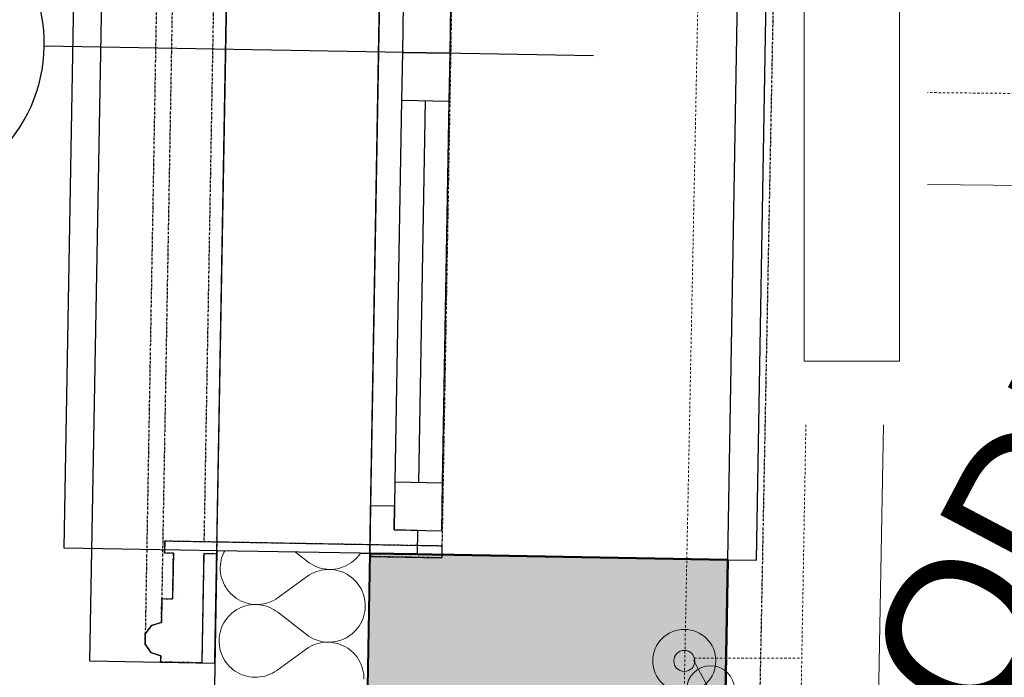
# Model space of a CAD drawing. Header units: millimetres. Extents: x -25972 to 4516, y -2839 to 20217.
# Tile 32 of 114: x -20746 to -19715, y 6111 to 6799. Entities that reach past the tile are written whole.
import ezdxf

# ---------------------------------------------------------------- set-up
doc = ezdxf.new("R2010")
doc.units = ezdxf.units.MM
doc.header["$MEASUREMENT"] = 0
for name, pattern in [('Wipeout_Contour', [1000, 0, -1000]), ('Čerchovaná M', [4.5, 2.5, -0.85, 0.3, -0.85]), ('Čerchovaná S', [3.5, 1.5, -0.85, 0.3, -0.85]), ('Čárkovaná M', [4.5, 2.5, -2])]:
    doc.linetypes.add(name, pattern=pattern)
for name, color, linetype in [('7._POHLED ZÁPADNÍ_1_3D prvky fasada nove', 7, 'Continuous'), ('7._POHLED ZÁPADNÍ_1_Anotace - SP', 7, 'Continuous'), ('7._POHLED ZÁPADNÍ_1_Konstrukce - nosné', 7, 'Continuous'), ('7._POHLED ZÁPADNÍ_1_Nové_3D prvky fasada nove', 7, 'Continuous'), ('7._POHLED ZÁPADNÍ_1_Nové_Konstrukce - nosné', 7, 'Continuous'), ('7._POHLED ZÁPADNÍ_1_Nové_Kresby a obrázky', 7, 'Continuous'), ('7._POHLED ZÁPADNÍ_1_Nové_Otvory – Okna', 7, 'Continuous'), ('7._POHLED ZÁPADNÍ_1_Nové_Otvory – Značky oken', 7, 'Continuous'), ('7._POHLED ZÁPADNÍ_1_Nové_Výplně – Řezové', 7, 'Continuous'), ('7._POHLED ZÁPADNÍ_1_TZB - kanalizace', 7, 'Continuous'), ('7._POHLED ZÁPADNÍ_1_TZB - voda', 7, 'Continuous'), ('7._POHLED ZÁPADNÍ_1_TZB - ZTI', 7, 'Continuous'), ('7._POHLED ZÁPADNÍ_1_Výplně – Řezové', 7, 'Continuous')]:
    doc.layers.add(name, color=color, linetype=linetype)
doc.styles.add('GENEROVANÝ_STYL_1', font='txt')

# ---------------------------------------------------------------- blocks, each defined once
blk = doc.blocks.new('*X31', base_point=(-26739.8, -6860.8))
at = {"layer": '7._POHLED ZÁPADNÍ_1_Nové_Výplně – Řezové', "color": 21, "linetype": 'Continuous', "lineweight": 20, "true_color": 0xffaaaa}
for p, q in [((-20533.1, 6238.9), (-20534, 6236.3)), ((-20532, 6241.4), (-20533.1, 6238.9)), ((-20531.1, 6243), (-20532, 6241.4)), ((-20444.2, 6231.6), (-20457.1, 6241.7)), ((-20392.4, 6236.2), (-20390.7, 6238.3)), ((-20390.7, 6238.3), (-20389.1, 6240.5)), ((-20535.6, 6228.3), (-20535.7, 6225.6)), ((-20535.2, 6231), (-20535.6, 6228.3)), ((-20534.7, 6233.7), (-20535.2, 6231)), ((-20534, 6236.3), (-20534.7, 6233.7)), ((-20444.2, 6231.6), (-20442, 6230)), ((-20442, 6230), (-20439.6, 6228.6)), ((-20439.6, 6228.6), (-20437.2, 6227.3)), ((-20437.2, 6227.3), (-20434.7, 6226.2)), ((-20405.6, 6226.8), (-20403.1, 6227.9)), ((-20403.1, 6227.9), (-20400.8, 6229.3)), ((-20400.8, 6229.3), (-20398.5, 6230.8)), ((-20398.5, 6230.8), (-20396.3, 6232.5)), ((-20396.3, 6232.5), (-20394.3, 6234.3)), ((-20394.3, 6234.3), (-20392.4, 6236.2)), ((-20535.7, 6225.6), (-20535.7, 6222.9)), ((-20535.7, 6222.9), (-20535.4, 6220.2)), ((-20535.4, 6220.2), (-20535, 6217.5)), ((-20535, 6217.5), (-20534.3, 6214.8)), ((-20442.2, 6217.9), (-20444.4, 6216.4)), ((-20439.8, 6219.2), (-20442.2, 6217.9)), ((-20437.3, 6220.4), (-20439.8, 6219.2)), ((-20434.8, 6221.4), (-20437.3, 6220.4)), ((-20432.2, 6222.2), (-20434.8, 6221.4)), ((-20434.7, 6226.2), (-20432.2, 6225.3)), ((-20432.2, 6225.3), (-20429.5, 6224.6)), ((-20429.6, 6222.9), (-20432.2, 6222.2)), ((-20426.9, 6223.3), (-20429.6, 6222.9)), ((-20429.5, 6224.6), (-20426.9, 6224.1)), ((-20426.9, 6224.1), (-20424.2, 6223.7)), ((-20424.2, 6223.5), (-20426.9, 6223.3)), ((-20424.2, 6223.7), (-20421.5, 6223.6)), ((-20421.5, 6223.6), (-20424.2, 6223.5)), ((-20421.5, 6223.6), (-20418.7, 6223.6)), ((-20418.7, 6223.5), (-20421.5, 6223.6)), ((-20418.7, 6223.6), (-20416, 6223.9)), ((-20416, 6223.1), (-20418.7, 6223.5)), ((-20416, 6223.9), (-20413.3, 6224.3)), ((-20413.4, 6222.6), (-20416, 6223.1)), ((-20410.8, 6221.9), (-20413.4, 6222.6)), ((-20413.3, 6224.3), (-20410.7, 6224.9)), ((-20408.2, 6221), (-20410.8, 6221.9)), ((-20410.7, 6224.9), (-20408.1, 6225.8)), ((-20405.7, 6219.9), (-20408.2, 6221)), ((-20408.1, 6225.8), (-20405.6, 6226.8)), ((-20403.3, 6218.6), (-20405.7, 6219.9)), ((-20401, 6217.2), (-20403.3, 6218.6)), ((-20398.8, 6215.6), (-20401, 6217.2)), ((-20534.3, 6214.8), (-20533.5, 6212.2)), ((-20533.5, 6212.2), (-20532.5, 6209.7)), ((-20532.5, 6209.7), (-20531.4, 6207.2)), ((-20531.4, 6207.2), (-20530, 6204.9)), ((-20444.4, 6216.4), (-20475.3, 6194.1)), ((-20396.7, 6213.9), (-20398.8, 6215.6)), ((-20394.7, 6212), (-20396.7, 6213.9)), ((-20392.9, 6210), (-20394.7, 6212)), ((-20391.2, 6207.8), (-20392.9, 6210)), ((-20389.7, 6205.5), (-20391.2, 6207.8)), ((-20530, 6204.9), (-20528.5, 6202.6)), ((-20528.5, 6202.6), (-20526.8, 6200.5)), ((-20526.8, 6200.5), (-20525, 6198.5)), ((-20525, 6198.5), (-20523.1, 6196.6)), ((-20523.1, 6196.6), (-20521, 6194.8)), ((-20388.4, 6203.2), (-20389.7, 6205.5)), ((-20387.2, 6200.7), (-20388.4, 6203.2)), ((-20386.2, 6198.2), (-20387.2, 6200.7)), ((-20385.4, 6195.6), (-20386.2, 6198.2)), ((-20521, 6194.8), (-20518.8, 6193.2)), ((-20518.8, 6193.2), (-20516.4, 6191.8)), ((-20516.4, 6191.8), (-20514, 6190.5)), ((-20514, 6190.5), (-20511.5, 6189.5)), ((-20511.5, 6189.5), (-20509, 6188.6)), ((-20509, 6188.6), (-20506.3, 6187.8)), ((-20506.4, 6186.1), (-20509, 6185.5)), ((-20503.7, 6186.5), (-20506.4, 6186.1)), ((-20506.3, 6187.8), (-20503.7, 6187.3)), ((-20503.7, 6187.3), (-20501, 6187)), ((-20501, 6186.8), (-20503.7, 6186.5)), ((-20501, 6187), (-20498.3, 6186.8)), ((-20498.3, 6186.8), (-20501, 6186.8)), ((-20498.3, 6186.8), (-20495.5, 6186.9)), ((-20495.5, 6186.7), (-20498.3, 6186.8)), ((-20495.5, 6186.9), (-20492.8, 6187.1)), ((-20492.8, 6186.3), (-20495.5, 6186.7)), ((-20492.8, 6187.1), (-20490.1, 6187.6)), ((-20490.2, 6185.8), (-20492.8, 6186.3)), ((-20487.5, 6185.1), (-20490.2, 6185.8)), ((-20490.1, 6187.6), (-20487.5, 6188.2)), ((-20487.5, 6188.2), (-20484.9, 6189)), ((-20484.9, 6189), (-20482.4, 6190)), ((-20482.4, 6190), (-20479.9, 6191.2)), ((-20479.9, 6191.2), (-20477.6, 6192.5)), ((-20477.6, 6192.5), (-20475.3, 6194.1)), ((-20384.7, 6193), (-20385.4, 6195.6)), ((-20384.3, 6190.3), (-20384.7, 6193)), ((-20384.1, 6187.6), (-20384.3, 6190.3)), ((-20384, 6184.8), (-20384.1, 6187.6)), ((-20525.4, 6176.2), (-20527.3, 6174.2)), ((-20523.4, 6178), (-20525.4, 6176.2)), ((-20521.2, 6179.6), (-20523.4, 6178)), ((-20519, 6181.2), (-20521.2, 6179.6)), ((-20516.6, 6182.5), (-20519, 6181.2)), ((-20514.1, 6183.7), (-20516.6, 6182.5)), ((-20511.6, 6184.7), (-20514.1, 6183.7)), ((-20509, 6185.5), (-20511.6, 6184.7)), ((-20485, 6184.2), (-20487.5, 6185.1)), ((-20482.5, 6183.1), (-20485, 6184.2)), ((-20480.1, 6181.8), (-20482.5, 6183.1)), ((-20477.8, 6180.4), (-20480.1, 6181.8)), ((-20475.6, 6178.8), (-20477.8, 6180.4)), ((-20445.5, 6155.4), (-20475.6, 6178.8)), ((-20385.7, 6174.1), (-20385, 6176.8)), ((-20385, 6176.8), (-20384.5, 6179.4)), ((-20384.5, 6179.4), (-20384.2, 6182.1)), ((-20384.2, 6182.1), (-20384, 6184.8)), ((-20533.3, 6165.2), (-20534.4, 6162.7)), ((-20532.1, 6167.6), (-20533.3, 6165.2)), ((-20530.6, 6169.9), (-20532.1, 6167.6)), ((-20529, 6172.1), (-20530.6, 6169.9)), ((-20527.3, 6174.2), (-20529, 6172.1)), ((-20390.4, 6164.3), (-20389, 6166.7)), ((-20389, 6166.7), (-20387.7, 6169.1)), ((-20387.7, 6169.1), (-20386.6, 6171.6)), ((-20386.6, 6171.6), (-20385.7, 6174.1)), ((-20536.6, 6154.8), (-20536.9, 6152.1)), ((-20536, 6157.5), (-20536.6, 6154.8)), ((-20535.3, 6160.1), (-20536, 6157.5)), ((-20534.4, 6162.7), (-20535.3, 6160.1)), ((-20445.5, 6155.4), (-20443.3, 6153.8)), ((-20399.8, 6154.6), (-20397.7, 6156.3)), ((-20397.7, 6156.3), (-20395.6, 6158.1)), ((-20395.6, 6158.1), (-20393.8, 6160.1)), ((-20393.8, 6160.1), (-20392, 6162.1)), ((-20392, 6162.1), (-20390.4, 6164.3)), ((-20536.9, 6152.1), (-20537, 6149.4)), ((-20537, 6149.4), (-20537, 6146.7)), ((-20537, 6146.7), (-20536.7, 6144)), ((-20443.3, 6153.8), (-20441, 6152.4)), ((-20441, 6152.4), (-20438.6, 6151.1)), ((-20436.1, 6145.2), (-20438.7, 6144.2)), ((-20438.6, 6151.1), (-20436.1, 6150.1)), ((-20436.1, 6150.1), (-20433.5, 6149.2)), ((-20433.6, 6146.1), (-20436.1, 6145.2)), ((-20430.9, 6146.7), (-20433.6, 6146.1)), ((-20433.5, 6149.2), (-20430.9, 6148.4)), ((-20430.9, 6148.4), (-20428.2, 6147.9)), ((-20428.2, 6147.1), (-20430.9, 6146.7)), ((-20428.2, 6147.9), (-20425.5, 6147.6)), ((-20425.5, 6147.4), (-20428.2, 6147.1)), ((-20425.5, 6147.6), (-20422.8, 6147.4)), ((-20422.8, 6147.4), (-20425.5, 6147.4)), ((-20422.8, 6147.4), (-20420.1, 6147.5)), ((-20420.1, 6147.3), (-20422.8, 6147.4)), ((-20420.1, 6147.5), (-20417.4, 6147.7)), ((-20417.4, 6146.9), (-20420.1, 6147.3)), ((-20417.4, 6147.7), (-20414.7, 6148.1)), ((-20414.7, 6146.4), (-20417.4, 6146.9)), ((-20414.7, 6148.1), (-20412, 6148.8)), ((-20412.1, 6145.7), (-20414.7, 6146.4)), ((-20409.5, 6144.8), (-20412.1, 6145.7)), ((-20412, 6148.8), (-20409.4, 6149.6)), ((-20407, 6143.7), (-20409.5, 6144.8)), ((-20409.4, 6149.6), (-20406.9, 6150.6)), ((-20406.9, 6150.6), (-20404.4, 6151.7)), ((-20404.4, 6151.7), (-20402.1, 6153.1)), ((-20402.1, 6153.1), (-20399.8, 6154.6)), ((-20536.7, 6144), (-20536.3, 6141.3)), ((-20536.3, 6141.3), (-20535.7, 6138.6)), ((-20535.7, 6138.6), (-20534.9, 6136.1)), ((-20534.9, 6136.1), (-20533.9, 6133.5)), ((-20445.8, 6140.2), (-20476.6, 6117.9)), ((-20443.5, 6141.7), (-20445.8, 6140.2)), ((-20441.1, 6143.1), (-20443.5, 6141.7)), ((-20438.7, 6144.2), (-20441.1, 6143.1)), ((-20404.6, 6142.4), (-20407, 6143.7)), ((-20402.3, 6141), (-20404.6, 6142.4)), ((-20400.1, 6139.4), (-20402.3, 6141)), ((-20398, 6137.7), (-20400.1, 6139.4)), ((-20396, 6135.8), (-20398, 6137.7)), ((-20394.2, 6133.8), (-20396, 6135.8)), ((-20533.9, 6133.5), (-20532.7, 6131.1)), ((-20532.7, 6131.1), (-20531.3, 6128.7)), ((-20531.3, 6128.7), (-20529.8, 6126.4)), ((-20529.8, 6126.4), (-20528.2, 6124.3)), ((-20528.2, 6124.3), (-20526.3, 6122.3)), ((-20392.5, 6131.6), (-20394.2, 6133.8)), ((-20391, 6129.4), (-20392.5, 6131.6)), ((-20389.7, 6127), (-20391, 6129.4)), ((-20388.5, 6124.6), (-20389.7, 6127)), ((-20387.5, 6122), (-20388.5, 6124.6)), ((-20526.3, 6122.3), (-20524.4, 6120.4)), ((-20524.4, 6120.4), (-20522.3, 6118.6)), ((-20522.3, 6118.6), (-20520.1, 6117.1)), ((-20520.1, 6117.1), (-20517.8, 6115.6)), ((-20517.8, 6115.6), (-20515.4, 6114.4)), ((-20515.4, 6114.4), (-20512.9, 6113.3)), ((-20486.2, 6112.8), (-20483.7, 6113.8)), ((-20483.7, 6113.8), (-20481.2, 6115)), ((-20481.2, 6115), (-20478.9, 6116.4)), ((-20478.9, 6116.4), (-20476.6, 6117.9)), ((-20386.7, 6119.4), (-20387.5, 6122)), ((-20386.1, 6116.8), (-20386.7, 6119.4)), ((-20385.6, 6114.1), (-20386.1, 6116.8)), ((-20385.4, 6111.4), (-20385.6, 6114.1)), ((-20512.9, 6113.3), (-20510.3, 6112.4)), ((-20510.3, 6112.4), (-20507.7, 6111.7)), ((-20507.7, 6111.7), (-20505, 6111.1)), ((-20505, 6111.1), (-20502.3, 6110.8)), ((-20502.3, 6110.8), (-20499.6, 6110.7)), ((-20499.6, 6110.7), (-20496.9, 6110.7)), ((-20496.9, 6110.7), (-20494.2, 6111)), ((-20494.2, 6111), (-20491.5, 6111.4)), ((-20491.5, 6111.4), (-20488.8, 6112)), ((-20488.8, 6112), (-20486.2, 6112.8)), ((-20385.3, 6108.7), (-20385.4, 6111.4))]:
    blk.add_line(p, q, dxfattribs=at)

msp = doc.modelspace()

# ---------------------------------------------------------------- linework, layer by layer
at = {"layer": '7._POHLED ZÁPADNÍ_1_Konstrukce - nosné', "color": 7, "linetype": 'Continuous', "lineweight": 50, "flags": 128}
msp.add_lwpolyline([(-20025.2, 5034), (-20004.3, 6233.8)], dxfattribs=at)
at = {"layer": '7._POHLED ZÁPADNÍ_1_Nové_3D prvky fasada nove', "color": 1, "linetype": 'Continuous', "lineweight": 25}
msp.add_line((-20649.7, 7407.3), (-20672.6, 6127.9), dxfattribs=at)
at = {"layer": '7._POHLED ZÁPADNÍ_1_Nové_3D prvky fasada nove', "color": 1, "linetype": 'Čerchovaná M', "lineweight": 25, "flags": 128}
for points in [[(-20575.7, 7404.9), (-20598.2, 6126.6)], [(-20532.6, 7404.2), (-20555.1, 6125.8)], [(-20592.6, 7386.6), (-20614.5, 6145.5)], [(-20285.4, 7285.5), (-20303.9, 6235.7)], [(-20303.9, 6235.7), (-20553.1, 6240.1)], [(-20608.3, 6136.6), (-20614.5, 6145.5)], [(-20598.1, 6133.1), (-20608.3, 6136.6)], [(-20555.1, 6125.8), (-20598.2, 6126.6)]]:
    msp.add_lwpolyline(points, dxfattribs=at)
at = {"layer": '7._POHLED ZÁPADNÍ_1_Nové_Kresby a obrázky', "color": 1, "linetype": 'Čerchovaná M', "lineweight": 25, "flags": 128}
msp.add_lwpolyline([(-18019.6, 5400), (-19983.2, 5434.6), (-19942.1, 7568.3)], dxfattribs=at)
at = {"layer": '7._POHLED ZÁPADNÍ_1_Nové_Otvory – Okna', "color": 1, "linetype": 'Continuous', "lineweight": 25}
for p, q in [((-20699.2, 6245.9), (-20680.9, 7295.7)), ((-20004.3, 6233.8), (-19986, 7283.6)), ((-19974.3, 6233.3), (-19956, 7283.1)), ((-20361.8, 7240.2), (-20370.1, 6765.2)), ((-20344.2, 6814.8), (-20345.1, 6764.8)), ((-20295.1, 6763.9), (-20294.2, 6813.9)), ((-20370.1, 6765.2), (-20378.4, 6290.3)), ((-20345.1, 6764.8), (-20346, 6714.8)), ((-20295.1, 6763.9), (-20345.1, 6764.8)), ((-20345.1, 6764.8), (-20295.1, 6763.9)), ((-20296, 6713.9), (-20295.1, 6763.9)), ((-20346, 6714.8), (-20352.9, 6314.9)), ((-20346, 6714.8), (-20296, 6713.9)), ((-20327.9, 6314.4), (-20321, 6714.4)), ((-20302.9, 6314), (-20296, 6713.9)), ((-20302.9, 6314), (-20296, 6713.9)), ((-20352.9, 6314.9), (-20353.8, 6264.9)), ((-20302.9, 6314), (-20352.9, 6314.9)), ((-20303.8, 6264), (-20302.9, 6314)), ((-20353.4, 6289.9), (-20378.4, 6290.3)), ((-20353.8, 6264.9), (-20353.4, 6289.9)), ((-20328.8, 6264.4), (-20353.8, 6264.9)), ((-20353.8, 6264.9), (-20303.8, 6264)), ((-20004.3, 6233.8), (-19974.3, 6233.3))]:
    msp.add_line(p, q, dxfattribs=at)
at = {"layer": '7._POHLED ZÁPADNÍ_1_Nové_Otvory – Značky oken', "color": 1, "linetype": 'Continuous', "lineweight": 25}
msp.add_line((-20145.1, 6761.3), (-20720, 6771.3), dxfattribs=at)
at = {"layer": '7._POHLED ZÁPADNÍ_1_Nové_Otvory – Značky oken', "color": 1, "linetype": 'Continuous', "lineweight": 25, "flags": 128}
msp.add_lwpolyline([(-20885.3, 6611.7, 1), (-20879.7, 6936.6, 1)], format="xyb", close=True, dxfattribs=at)
at = {"layer": '7._POHLED ZÁPADNÍ_1_TZB - kanalizace', "color": 21, "linetype": 'Continuous', "lineweight": 13, "true_color": 0xff9955}
msp.add_circle((-20022.3, 6097.8), 25, dxfattribs=at)
at = {"layer": '7._POHLED ZÁPADNÍ_1_TZB - voda', "color": 142, "linetype": 'Čárkovaná M', "lineweight": 20, "true_color": 0x0080c0}
msp.add_line((-20064.8, 5352.9), (-19983.4, 9446.4), dxfattribs=at)
at = {"layer": '7._POHLED ZÁPADNÍ_1_TZB - ZTI', "color": 211, "linetype": 'Continuous', "lineweight": 20, "true_color": 0xff66ff}
for p, q in [((-19924.5, 7141.6), (-19924.5, 6441.6)), ((-19824.5, 6441.6), (-19824.5, 7141.6)), ((-16415.3, 6591.6), (-19795.3, 6626.4)), ((-19824.5, 6441.6), (-19924.5, 6441.6)), ((-19841.5, 6375.1), (-19869.9, 4765.6)), ((-20040.2, 6128.7), (-19761.6, 5610.7))]:
    msp.add_line(p, q, dxfattribs=at)
at = {"layer": '7._POHLED ZÁPADNÍ_1_TZB - ZTI', "color": 211, "linetype": 'Čárkovaná M', "lineweight": 20, "true_color": 0xff66ff}
for p, q in [((-16415.3, 6688.1), (-19795.3, 6722.8)), ((-19922.6, 6375.1), (-19951, 4765.6)), ((-20039.7, 6130.6), (-19926.9, 6130.6))]:
    msp.add_line(p, q, dxfattribs=at)
at = {"layer": '7._POHLED ZÁPADNÍ_1_TZB - ZTI', "color": 211, "linetype": 'Continuous', "lineweight": 20, "true_color": 0xff66ff}
for radius in [33, 11]:
    msp.add_circle((-20049.9, 6127.8), radius, dxfattribs=at)

# ---------------------------------------------------------------- texts
at = {"layer": '7._POHLED ZÁPADNÍ_1_Anotace - SP', "color": 1, "linetype": 'Continuous', "lineweight": 25, "insert": (-19863.8, 5962.2), "char_height": 150, "attachment_point": 4, "rotation": 62.1796, "style": 'GENEROVANÝ_STYL_1'}
msp.add_mtext('\\A1;{\\pql;\\fArial|b0|i0|c238|p38;PODHLED\\fArial|b0|i0|c238|p38;+2800}', dxfattribs=at)

# ---------------------------------------------------------------- next in the draw order: wipeouts: each hides what was drawn before it
at = {"color": 254, "linetype": 'Wipeout_Contour', "lineweight": 0, "ltscale": 343482.633366}
msp.add_wipeout([(-20553.1, 6240.1), (-20303.9, 6235.7), (-20303.6, 6248.4), (-20593.8, 6253.5), (-20594, 6240.8), (-20584.8, 6240.6), (-20585.6, 6192.8), (-20597, 6193), (-20597.4, 6168.1), (-20607.8, 6164.9), (-20614.3, 6156.3), (-20614.5, 6145.5), (-20608.3, 6136.6), (-20598.1, 6133.1), (-20598.2, 6126.6), (-20555.1, 6125.8)], dxfattribs=at).dxf.layer = '7._POHLED ZÁPADNÍ_1_Nové_Výplně – Řezové'

# ---------------------------------------------------------------- next in the draw order: hatches: boundary and pattern name
at = {"layer": '7._POHLED ZÁPADNÍ_1_Nové_Výplně – Řezové', "linetype": 'Continuous', "lineweight": 20, "true_color": 0xffaaaa}
h = msp.add_hatch(dxfattribs=at)
h.set_pattern_fill('Omítka_01_0001', color=21, style=0, pattern_type=2)
h.set_pattern_definition([(0, (0, 0), (0, 86.60254), [0, -50]), (0, (25, 43.3), (0, 86.60254), [0, -50])])
h.paths.add_polyline_path([(-20553.1, 6240.1), (-20303.9, 6235.7), (-20303.6, 6248.4), (-20593.8, 6253.5), (-20594, 6240.8), (-20584.8, 6240.6), (-20585.6, 6192.8), (-20597, 6193), (-20597.4, 6168.1), (-20607.8, 6164.9), (-20614.3, 6156.3), (-20614.5, 6145.5), (-20608.3, 6136.6), (-20598.1, 6133.1), (-20598.2, 6126.6), (-20555.1, 6125.8)])
at = {"layer": '7._POHLED ZÁPADNÍ_1_Výplně – Řezové', "linetype": 'Continuous', "lineweight": 13}
msp.add_hatch(color=254, dxfattribs=at).paths.add_polyline_path([(-20379.2, 6240.3), (-20400.2, 5040.5), (-20025.2, 5034), (-20004.3, 6233.8)])

# ---------------------------------------------------------------- next in the draw order: linework, layer by layer
at = {"layer": '7._POHLED ZÁPADNÍ_1_Konstrukce - nosné', "color": 7, "linetype": 'Continuous', "lineweight": 50}
for p, q in [((-20379.2, 6240.3), (-20329.2, 6239.4)), ((-20329.2, 6239.4), (-20004.3, 6233.8))]:
    msp.add_line(p, q, dxfattribs=at)
at = {"layer": '7._POHLED ZÁPADNÍ_1_Konstrukce - nosné', "color": 7, "linetype": 'Continuous', "lineweight": 50, "flags": 128}
msp.add_lwpolyline([(-20379.2, 6240.3), (-20400.2, 5040.5)], dxfattribs=at)
at = {"layer": '7._POHLED ZÁPADNÍ_1_Nové_3D prvky fasada nove', "color": 1, "linetype": 'Continuous', "lineweight": 25}
for p, q in [((-20593.8, 6253.5), (-20594, 6240.8)), ((-20593.8, 6253.5), (-20303.6, 6248.4)), ((-20303.6, 6248.4), (-20303.9, 6235.7)), ((-20594, 6240.8), (-20584.8, 6240.6)), ((-20584.8, 6240.6), (-20585.6, 6192.8)), ((-20553.1, 6240.1), (-20555.1, 6125.8)), ((-20553.1, 6240.1), (-20303.9, 6235.7)), ((-20597, 6193), (-20597.4, 6168.1)), ((-20597, 6193), (-20585.6, 6192.8)), ((-20597.4, 6168.1), (-20607.8, 6164.9)), ((-20614.3, 6156.3), (-20614.5, 6145.5)), ((-20607.8, 6164.9), (-20614.3, 6156.3)), ((-20614.5, 6145.5), (-20608.3, 6136.6)), ((-20608.3, 6136.6), (-20598.1, 6133.1)), ((-20598.1, 6133.1), (-20598.2, 6126.6)), ((-20598.2, 6126.6), (-20555.1, 6125.8))]:
    msp.add_line(p, q, dxfattribs=at)
at = {"layer": '7._POHLED ZÁPADNÍ_1_Nové_3D prvky fasada nove', "color": 1, "linetype": 'Čerchovaná M', "lineweight": 25, "flags": 128}
for points in [[(-20594, 6240.8), (-20593.8, 6253.5)], [(-20593.8, 6253.5), (-20303.6, 6248.4)], [(-20303.6, 6248.4), (-20303.9, 6235.7)], [(-20584.8, 6240.6), (-20594, 6240.8)], [(-20585.6, 6192.8), (-20584.8, 6240.6)], [(-20553.1, 6240.1), (-20555.1, 6125.8)], [(-20303.9, 6235.7), (-20553.1, 6240.1)], [(-20597.4, 6168.1), (-20597, 6193)], [(-20597, 6193), (-20585.6, 6192.8)], [(-20607.8, 6164.9), (-20597.4, 6168.1)], [(-20614.5, 6145.5), (-20614.3, 6156.3)], [(-20614.3, 6156.3), (-20607.8, 6164.9)], [(-20608.3, 6136.6), (-20614.5, 6145.5)], [(-20598.1, 6133.1), (-20608.3, 6136.6)], [(-20598.2, 6126.6), (-20598.1, 6133.1)], [(-20555.1, 6125.8), (-20598.2, 6126.6)]]:
    msp.add_lwpolyline(points, dxfattribs=at)
at = {"layer": '7._POHLED ZÁPADNÍ_1_Nové_Otvory – Okna', "color": 1, "linetype": 'Continuous', "lineweight": 25}
for p, q in [((-20379.2, 6240.3), (-20360.9, 7290.2)), ((-20378.4, 6290.3), (-20379.2, 6240.3)), ((-20329.2, 6239.4), (-20328.8, 6264.4)), ((-20379.2, 6240.3), (-20699.2, 6245.9)), ((-20379.2, 6240.3), (-20329.2, 6239.4)), ((-20379.2, 6240.3), (-20329.2, 6239.4)), ((-20329.2, 6239.4), (-20004.3, 6233.8))]:
    msp.add_line(p, q, dxfattribs=at)

# ---------------------------------------------------------------- next in the draw order: wipeouts: each hides what was drawn before it
at = {"color": 254, "linetype": 'Wipeout_Contour', "lineweight": 0, "ltscale": 127207.890531}
msp.add_wipeout([(-20562.9, 4886.8), (-20412.9, 4884.2), (-20402.9, 4884), (-20379.2, 6240.3), (-20389.2, 6240.5), (-20539.2, 6243.1)], dxfattribs=at).dxf.layer = '7._POHLED ZÁPADNÍ_1_Nové_Výplně – Řezové'

# ---------------------------------------------------------------- next in the draw order: linework, layer by layer
at = {"layer": '7._POHLED ZÁPADNÍ_1_Nové_3D prvky fasada nove', "color": 1, "linetype": 'Čerchovaná S', "lineweight": 25}
msp.add_line((-20519, 7404.9), (-20541.9, 6125.6), dxfattribs=at)
at = {"layer": '7._POHLED ZÁPADNÍ_1_Nové_3D prvky fasada nove', "color": 1, "linetype": 'Continuous', "lineweight": 25}
for p in [(-20518.8, 7404.9), (-20672.6, 6127.9)]:
    msp.add_line(p, (-20541.7, 6125.6), dxfattribs=at)
at = {"layer": '7._POHLED ZÁPADNÍ_1_Nové_Konstrukce - nosné', "color": 1, "linetype": 'Continuous', "lineweight": 25}
for q in [(-20539.2, 6243.1), (-20379.2, 6240.3)]:
    msp.add_line((-20389.2, 6240.5), q, dxfattribs=at)
at = {"layer": '7._POHLED ZÁPADNÍ_1_Nové_Konstrukce - nosné', "color": 1, "linetype": 'Continuous', "lineweight": 25, "flags": 128}
for points in [[(-20539.2, 6243.1), (-20562.9, 4886.8)], [(-20402.9, 4884), (-20379.2, 6240.3)]]:
    msp.add_lwpolyline(points, dxfattribs=at)
at = {"layer": '7._POHLED ZÁPADNÍ_1_Nové_Otvory – Okna', "color": 1, "linetype": 'Continuous', "lineweight": 25}
for p, q in [((-20539.2, 6243.1), (-20520.9, 7292.9)), ((-20379.2, 6240.3), (-20360.9, 7290.2)), ((-20389.2, 6240.5), (-20539.2, 6243.1)), ((-20389.2, 6240.5), (-20379.2, 6240.3))]:
    msp.add_line(p, q, dxfattribs=at)

# ---------------------------------------------------------------- next in the draw order: block references
at = {"layer": '7._POHLED ZÁPADNÍ_1_3D prvky fasada nove', "color": 9, "linetype": 'Continuous', "lineweight": 13}
msp.add_blockref('*X31', (-26739.8, -6860.8), dxfattribs=at)

doc.saveas('drawing.dxf')
